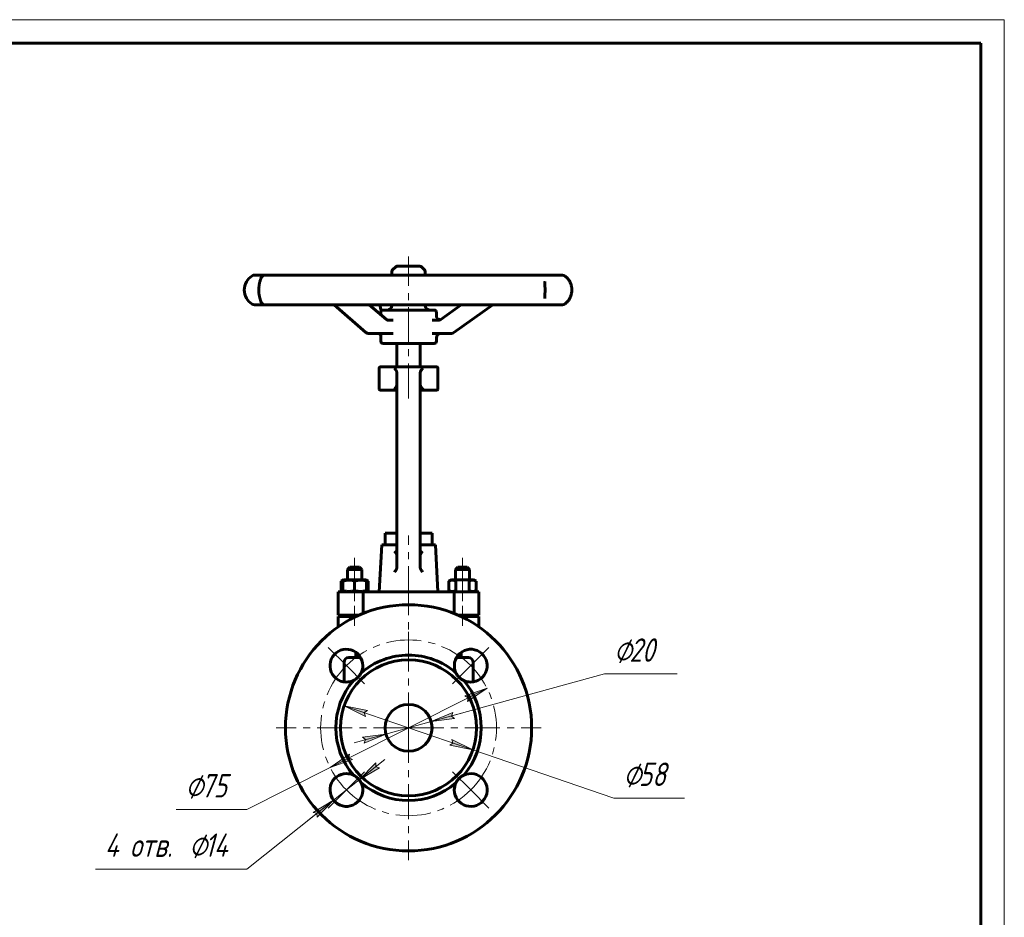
# Model space of a CAD drawing. Header units: millimetres. Extents: x 0 to 420, y 0 to 297.
# Tile 7 of 7: x 210 to 420, y 106 to 297. Entities that reach past the tile are written whole.
import ezdxf

# ---------------------------------------------------------------- set-up
doc = ezdxf.new("R2010")
doc.units = ezdxf.units.MM
for name, pattern in [('K5LT-1', [0]), ('K5LT_AXLED', [12, 7.5, -1.5, 1.5, -1.5]), ('K5LT_BASIC', [0]), ('K5LT_THIN', [0])]:
    doc.linetypes.add(name, pattern=pattern)
doc.layers.add('Системный слой', color=7, linetype='Continuous')
doc.layers.add('Системный слой (1)', color=7, linetype='Continuous', true_color=0x6c6c6c)
doc.styles.add('KDIMTEXTSTYLE', font='txt', dxfattribs={"width": 0.96, "oblique": 15, "height": 5})
doc.styles.add('KTEXTSTYLE', font='txt', dxfattribs={"width": 0.96, "height": 5})
doc.dimstyles.new('KDIMSTYLE (0.50)', dxfattribs={"dimtxt": 5, "dimasz": 1, "dimexe": 2, "dimexo": 0, "dimgap": 1, "dimtad": 1, "dimlfac": 2, "dimtxsty": 'KDIMTEXTSTYLE', "dimsah": 1, "dimcen": 0, "dimdle": 1, "dimadec": 0, "dimazin": 0, "dimtfac": 0.667, "dimtmove": 0, "dimatfit": 3, "dimfxl": 1, "dimtvp": 1, "dimtolj": 1, "dimtzin": 0, "dimarcsym": 0})

# ---------------------------------------------------------------- blocks, each defined once
blk = doc.blocks.new('U12')
at = {"layer": 'Системный слой (1)', "color": 150, "linetype": 'K5LT_BASIC', "lineweight": 60, "true_color": 0x0080ff}
for p, q in [((289.38, 242.51), (289.38, 243.11)), ((289.38, 236.03), (289.38, 236.19))]:
    blk.add_line(p, q, dxfattribs=at)
blk = doc.blocks.new('U13')
at = {"layer": 'Системный слой (1)', "color": 150, "linetype": 'K5LT_BASIC', "lineweight": 60, "true_color": 0x0080ff}
for p, q in [((293.29, 244.46), (290.72, 244.46)), ((295.16, 244.46), (293.29, 244.46))]:
    blk.add_line(p, q, dxfattribs=at)
blk = doc.blocks.new('U14')
at = {"layer": 'Системный слой (1)', "color": 150, "linetype": 'K5LT_BASIC', "lineweight": 60, "true_color": 0x0080ff}
for p, q in [((298.88, 233.88), (298.88, 234.6)), ((298.88, 228.43), (298.88, 229.13))]:
    blk.add_line(p, q, dxfattribs=at)
blk = doc.blocks.new('U15')
at = {"layer": 'Системный слой (1)', "color": 150, "linetype": 'K5LT_BASIC', "lineweight": 60, "true_color": 0x0080ff}
for p, q in [((296.5, 242.51), (296.5, 243.11)), ((296.5, 236.03), (296.5, 236.19))]:
    blk.add_line(p, q, dxfattribs=at)
blk = doc.blocks.new('U16')
at = {"layer": 'Системный слой (1)', "color": 150, "linetype": 'K5LT_BASIC', "lineweight": 60, "true_color": 0x0080ff}
for p, q in [((287, 234.08), (287, 234.6)), ((287, 228.43), (287, 229.71))]:
    blk.add_line(p, q, dxfattribs=at)
blk = doc.blocks.new('U17')
at = {"layer": 'Системный слой (1)', "color": 150, "linetype": 'K5LT_BASIC', "lineweight": 60, "true_color": 0x0080ff}
for p, q in [((280.19, 160.96), (282.72, 160.96)), ((303.16, 160.96), (305.69, 160.96))]:
    blk.add_line(p, q, dxfattribs=at)
blk = doc.blocks.new('U18')
at = {"layer": 'Системный слой (1)', "color": 150, "linetype": 'K5LT_BASIC', "lineweight": 60, "true_color": 0x0080ff}
for p, q in [((287.21, 184.96), (290.44, 184.96)), ((295.44, 184.96), (298.67, 184.96))]:
    blk.add_line(p, q, dxfattribs=at)
blk = doc.blocks.new('U19')
at = {"layer": 'Системный слой (1)', "color": 150, "linetype": 'K5LT_BASIC', "lineweight": 60, "true_color": 0x0080ff}
for p, q in [((281.44, 177.56), (279.07, 177.56)), ((283.82, 177.56), (281.44, 177.56))]:
    blk.add_line(p, q, dxfattribs=at)
blk = doc.blocks.new('U20')
at = {"layer": 'Системный слой (1)', "color": 150, "linetype": 'K5LT_BASIC', "lineweight": 60, "true_color": 0x0080ff}
for p, q in [((290.18, 218.54), (289.92, 218.2)), ((290.36, 218.85), (290.18, 218.54)), ((290.44, 219.09), (290.36, 218.85))]:
    blk.add_line(p, q, dxfattribs=at)
blk = doc.blocks.new('U21')
at = {"layer": 'Системный слой (1)', "color": 150, "linetype": 'K5LT_BASIC', "lineweight": 60, "true_color": 0x0080ff}
for p, q in [((284.47, 230.08), (286.34, 230.08)), ((286.34, 230.08), (287.76, 230.08))]:
    blk.add_line(p, q, dxfattribs=at)
blk = doc.blocks.new('U22')
at = {"layer": 'Системный слой (1)', "color": 150, "linetype": 'K5LT_BASIC', "lineweight": 60, "true_color": 0x0080ff}
for p, q in [((290.04, 217.95), (290.44, 217.95)), ((295.44, 217.95), (295.84, 217.95))]:
    blk.add_line(p, q, dxfattribs=at)
blk = doc.blocks.new('U23')
at = {"layer": 'Системный слой (1)', "color": 150, "linetype": 'K5LT_BASIC', "lineweight": 60, "true_color": 0x0080ff}
for p, q in [((278.68, 177.33), (278.55, 177.26)), ((278.81, 177.39), (278.68, 177.33)), ((278.94, 177.43), (278.81, 177.39))]:
    blk.add_line(p, q, dxfattribs=at)
blk = doc.blocks.new('U24')
at = {"layer": 'Системный слой (1)', "color": 150, "linetype": 'K5LT_BASIC', "lineweight": 60, "true_color": 0x0080ff}
for p, q in [((278.55, 175.25), (278.68, 175.18)), ((278.68, 175.18), (278.81, 175.13)), ((278.81, 175.13), (278.94, 175.08))]:
    blk.add_line(p, q, dxfattribs=at)
blk = doc.blocks.new('U25')
at = {"layer": 'Системный слой (1)', "color": 150, "linetype": 'K5LT_BASIC', "lineweight": 60, "true_color": 0x0080ff}
for p, q in [((283.94, 175.08), (284.07, 175.13)), ((284.07, 175.13), (284.2, 175.18)), ((284.2, 175.18), (284.33, 175.25))]:
    blk.add_line(p, q, dxfattribs=at)
blk = doc.blocks.new('U26')
at = {"layer": 'Системный слой (1)', "color": 150, "linetype": 'K5LT_BASIC', "lineweight": 60, "true_color": 0x0080ff}
for p, q in [((284.07, 177.39), (283.94, 177.43)), ((284.2, 177.33), (284.07, 177.39)), ((284.33, 177.26), (284.2, 177.33))]:
    blk.add_line(p, q, dxfattribs=at)
blk = doc.blocks.new('D6')
at = {"layer": 'Системный слой (1)'}
for points in [[(302.1, 148.48), (302.76, 147.97), (297.76, 147.28), (302.41, 149.24)], [(283.47, 142.67), (288.12, 144.63), (283.12, 143.94), (283.78, 143.44)]]:
    blk.add_hatch(color=7, dxfattribs=at).paths.add_polyline_path(points)
at = {"layer": 'Системный слой (1)', "color": 7, "linetype": 'K5LT_THIN', "lineweight": 18}
for p, q in [((297.76, 147.28), (334.74, 157.45)), ((302.41, 149.24), (297.76, 147.28)), ((297.76, 147.28), (304.51, 149.14)), ((302.1, 148.48), (302.41, 149.24)), ((288.12, 144.63), (297.76, 147.28)), ((297.76, 147.28), (302.76, 147.97)), ((302.76, 147.97), (302.1, 148.48)), ((288.12, 144.63), (281.37, 142.78)), ((288.12, 144.63), (283.12, 143.94)), ((283.12, 143.94), (283.78, 143.44)), ((283.47, 142.67), (288.12, 144.63)), ((283.78, 143.44), (283.47, 142.67))]:
    blk.add_line(p, q, dxfattribs=at)
blk.add_wipeout([(336.74, 158.45), (336.74, 165.83), (347.76, 165.83), (347.76, 158.45)]).dxf.layer = 'Системный слой (1)'
blk.add_line((334.74, 157.45), (350.22, 157.45), dxfattribs=at)
at = {"layer": 'Системный слой (1)', "color": 7, "char_height": 5, "attachment_point": 1, "style": 'KTEXTSTYLE'}
for s, insert in [('\\fArial|b0|c204|p34;\\H5.0;\\W1.000;\\Q15;\\fGOST Type AU|b0|i0|c204|p34;\\Q15;\\W0.960;⌀', (336.74, 165.04)), ('\\fArial|b0|c204|p34;\\H5.0;\\W1.000;\\Q15;\\fGOST Type AU|b0|i0|c204|p34;\\Q15;\\W0.960;20', (340.05, 165.04))]:
    blk.add_mtext(s, dxfattribs=dict(at, insert=insert))
blk = doc.blocks.new('KDIMARROW_01')
at = {"layer": 'Системный слой'}
blk.add_hatch(color=0, dxfattribs=at).paths.add_polyline_path([(0, 0), (-5, 0.66), (-4.5, 0), (-5, -0.66)])
at = {"layer": 'Системный слой', "color": 0, "linetype": 'K5LT_THIN', "lineweight": 18}
for p, q in [((-4.5, 0), (-5, 0.66)), ((-5, 0.66), (0, 0)), ((0, 0), (-5, -0.66)), ((-5, -0.66), (-4.5, 0))]:
    blk.add_line(p, q, dxfattribs=at)
at = {"layer": 'Системный слой (1)', "color": 0, "linetype": 'K5LT_THIN', "lineweight": 18}
blk.add_line((292.94, 145.96), (292.44, 145.96), dxfattribs=at)
blk = doc.blocks.new('D7')
at = {"layer": 'Системный слой (1)'}
for points in [[(283.48, 149.2), (284.17, 149.66), (279.22, 150.65), (283.74, 148.41)], [(306.66, 141.26), (302.14, 143.5), (302.4, 142.72), (301.72, 142.26)]]:
    blk.add_hatch(color=7, dxfattribs=at).paths.add_polyline_path(points)
at = {"layer": 'Системный слой (1)', "color": 7, "linetype": 'K5LT_THIN', "lineweight": 18}
for p, q in [((279.22, 150.65), (284.17, 149.66)), ((283.74, 148.41), (279.22, 150.65)), ((279.22, 150.65), (306.66, 141.26)), ((284.17, 149.66), (283.48, 149.2)), ((283.48, 149.2), (283.74, 148.41)), ((302.4, 142.72), (302.14, 143.5)), ((302.14, 143.5), (306.66, 141.26)), ((301.72, 142.26), (302.4, 142.72)), ((306.66, 141.26), (301.72, 142.26)), ((306.66, 141.26), (336.74, 130.97))]:
    blk.add_line(p, q, dxfattribs=at)
blk.add_wipeout([(338.74, 131.97), (338.74, 139.35), (349.38, 139.35), (349.38, 131.97)]).dxf.layer = 'Системный слой (1)'
blk.add_line((336.74, 130.97), (351.82, 130.97), dxfattribs=at)
at = {"layer": 'Системный слой (1)', "color": 7, "char_height": 5, "attachment_point": 1, "style": 'KTEXTSTYLE'}
for s, insert in [('\\fArial|b0|c204|p34;\\H5.0;\\W1.000;\\Q15;\\fGOST Type AU|b0|i0|c204|p34;\\Q15;\\W0.960;⌀', (338.74, 138.55)), ('\\fArial|b0|c204|p34;\\H5.0;\\W1.000;\\Q15;\\fGOST Type AU|b0|i0|c204|p34;\\Q15;\\W0.960;58', (342.05, 138.55))]:
    blk.add_mtext(s, dxfattribs=dict(at, insert=insert))
blk = doc.blocks.new('D8')
at = {"layer": 'Системный слой (1)'}
for points in [[(305.51, 151.57), (309.68, 154.41), (304.92, 152.75), (305.66, 152.38)], [(276.21, 137.5), (280.97, 139.17), (280.22, 139.53), (280.37, 140.34)]]:
    blk.add_hatch(color=7, dxfattribs=at).paths.add_polyline_path(points)
at = {"layer": 'Системный слой (1)', "color": 7, "linetype": 'K5LT_THIN', "lineweight": 18}
for p, q in [((309.68, 154.41), (276.21, 137.5)), ((304.92, 152.75), (309.68, 154.41)), ((309.68, 154.41), (305.51, 151.57)), ((305.66, 152.38), (304.92, 152.75)), ((305.51, 151.57), (305.66, 152.38)), ((276.21, 137.5), (280.37, 140.34)), ((280.97, 139.17), (276.21, 137.5)), ((280.37, 140.34), (280.22, 139.53)), ((280.22, 139.53), (280.97, 139.17)), ((276.21, 137.5), (258.42, 128.51))]:
    blk.add_line(p, q, dxfattribs=at)
blk.add_wipeout([(245.34, 129.51), (245.34, 136.89), (255.97, 136.89), (255.97, 129.51)]).dxf.layer = 'Системный слой (1)'
blk.add_line((258.42, 128.51), (243.34, 128.51), dxfattribs=at)
at = {"layer": 'Системный слой (1)', "color": 7, "char_height": 5, "attachment_point": 1, "style": 'KTEXTSTYLE'}
for s, insert in [('\\fArial|b0|c204|p34;\\H5.0;\\W1.000;\\Q15;\\fGOST Type AU|b0|i0|c204|p34;\\Q15;\\W0.960;⌀', (245.34, 136.1)), ('\\fArial|b0|c204|p34;\\H5.0;\\W1.000;\\Q15;\\fGOST Type AU|b0|i0|c204|p34;\\Q15;\\W0.960;75', (248.64, 136.1))]:
    blk.add_mtext(s, dxfattribs=dict(at, insert=insert))
blk = doc.blocks.new('D9')
at = {"layer": 'Системный слой (1)'}
for points in [[(282.43, 134.87), (286.75, 137.46), (285.95, 137.67), (285.93, 138.5)], [(273.43, 126.9), (276.94, 130.53), (272.61, 127.93), (273.41, 127.73)]]:
    blk.add_hatch(color=7, dxfattribs=at).paths.add_polyline_path(points)
at = {"layer": 'Системный слой (1)', "color": 7, "linetype": 'K5LT_THIN', "lineweight": 18}
for p, q in [((282.43, 134.87), (287.91, 139.22)), ((285.93, 138.5), (282.43, 134.87)), ((282.43, 134.87), (286.75, 137.46)), ((285.95, 137.67), (285.93, 138.5)), ((286.75, 137.46), (285.95, 137.67)), ((282.43, 134.87), (276.94, 130.53)), ((276.94, 130.53), (258.42, 115.84)), ((276.94, 130.53), (271.45, 126.18)), ((276.94, 130.53), (272.61, 127.93)), ((273.43, 126.9), (276.94, 130.53)), ((272.61, 127.93), (273.41, 127.73)), ((273.41, 127.73), (273.43, 126.9))]:
    blk.add_line(p, q, dxfattribs=at)
blk.add_wipeout([(228.14, 116.84), (228.14, 124.22), (255.29, 124.22), (255.29, 116.84)]).dxf.layer = 'Системный слой (1)'
blk.add_line((258.42, 115.84), (226.14, 115.84), dxfattribs=at)
at = {"layer": 'Системный слой (1)', "color": 7, "char_height": 5, "attachment_point": 1, "style": 'KTEXTSTYLE'}
for s, insert in [('\\fArial|b0|c204|p34;\\H5.0;\\W1.000;\\Q15;\\fGOST Type AU|b0|i0|c204|p34;\\Q15;\\W0.960;⌀', (246.13, 123.43)), ('\\fArial|b0|c204|p34;\\H5.0;\\W1.000;\\Q15;\\fGOST Type AU|b0|i0|c204|p34;\\Q15;\\W0.960;4 отв. ', (228.14, 123.43)), ('\\fArial|b0|c204|p34;\\H5.0;\\W1.000;\\Q15;\\fGOST Type AU|b0|i0|c204|p34;\\Q15;\\W0.960;14', (249.44, 123.43))]:
    blk.add_mtext(s, dxfattribs=dict(at, insert=insert))
blk = doc.blocks.new('U27')
at = {"layer": 'Системный слой (1)', "color": 30, "linetype": 'K5LT_AXLED', "lineweight": 18, "true_color": 0xff8000}
for q in [(292.94, 174.21), (264.69, 145.96), (321.19, 145.96), (292.94, 117.71)]:
    blk.add_line((292.94, 145.96), q, dxfattribs=at)
blk = doc.blocks.new('U28')
at = {"layer": 'Системный слой (1)', "color": 30, "linetype": 'K5LT_AXLED', "lineweight": 18, "true_color": 0xff8000}
for p, q in [((279.68, 159.22), (275.79, 163.1)), ((306.2, 159.22), (310.09, 163.1)), ((283.57, 155.33), (279.68, 159.22)), ((302.31, 155.33), (306.2, 159.22)), ((283.57, 136.59), (279.68, 132.7)), ((302.31, 136.59), (306.2, 132.7)), ((279.68, 132.7), (275.79, 128.81)), ((306.2, 132.7), (310.09, 128.81))]:
    blk.add_line(p, q, dxfattribs=at)
for start, end in [(45, 135), (135, 225), (315, 45), (225, 315)]:
    blk.add_arc((292.94, 145.96), 18.75, start, end, dxfattribs=at)
blk = doc.blocks.new('U29')
at = {"color": 7, "linetype": 'K5LT_THIN', "lineweight": 18}
for p, q in [((0, 297), (420, 297)), ((420, 297), (420, 0))]:
    blk.add_line(p, q, dxfattribs=at)
at = {"color": 150, "linetype": 'K5LT_BASIC', "lineweight": 60, "true_color": 0x0080ff}
for p, q in [((20, 292), (415, 292)), ((415, 292), (415, 5))]:
    blk.add_line(p, q, dxfattribs=at)

msp = doc.modelspace()

# ---------------------------------------------------------------- linework, layer by layer
at = {"layer": 'Системный слой (1)', "color": 30, "linetype": 'K5LT_AXLED', "lineweight": 18, "true_color": 0xff8000}
for p, q in [((292.9405, 216.2013), (292.9405, 246.4575)), ((292.9405, 172.9575), (292.9405, 186.9575)), ((281.4405, 175.2621), (281.4405, 182.2075)), ((304.4405, 175.2621), (304.4405, 182.2075)), ((281.4405, 172.9575), (281.4405, 177.253)), ((304.4405, 172.9575), (304.4405, 177.253)), ((281.4405, 167.7075), (281.4405, 171.9575)), ((304.4405, 167.7075), (304.4405, 171.9575))]:
    msp.add_line(p, q, dxfattribs=at)
at = {"layer": 'Системный слой (1)', "color": 150, "linetype": 'K5LT_BASIC', "lineweight": 60, "true_color": 0x0080ff}
for p, q in [((290.0498, 244.1793), (289.6563, 243.7858)), ((295.8313, 244.1793), (296.2248, 243.7858)), ((260.6098, 242.5122), (260.0708, 242.5122)), ((262.3486, 242.5122), (260.6098, 242.5122)), ((261.6455, 242.5122), (261.5581, 242.5122)), ((267.0681, 242.5122), (262.3486, 242.5122)), ((271.4402, 242.5122), (267.0681, 242.5122)), ((279.4534, 242.5122), (271.4402, 242.5122)), ((285.4572, 242.5122), (279.4534, 242.5122)), ((294.9285, 242.5122), (285.4572, 242.5122)), ((301.1886, 242.5122), (294.9285, 242.5122)), ((309.9482, 242.5122), (301.1886, 242.5122)), ((315.0304, 242.5122), (309.9482, 242.5122)), ((321.0716, 242.5122), (315.0304, 242.5122)), ((323.8117, 242.5122), (321.0716, 242.5122)), ((325.7505, 242.5122), (323.8117, 242.5122)), ((321.9687, 241.1714), (321.9688, 241.1724)), ((321.9688, 237.5251), (321.9688, 237.5255)), ((260.0708, 236.1856), (260.6098, 236.1856)), ((260.6098, 236.1856), (262.3677, 236.1856)), ((262.3486, 236.1856), (267.0681, 236.1856)), ((267.0681, 236.1856), (271.4402, 236.1856)), ((271.4402, 236.1856), (279.4534, 236.1856)), ((283.8542, 230.3116), (277.0415, 236.1856)), ((279.4534, 236.1856), (285.4572, 236.1856)), ((288.2346, 233.0221), (284.5656, 236.1856)), ((285.4572, 236.1856), (294.9285, 236.1856)), ((287.1083, 234.8995), (286.8081, 236.1856)), ((294.9285, 236.1856), (301.1886, 236.1856)), ((299.8239, 233.0744), (304.1585, 236.1856)), ((301.1886, 236.1856), (309.9482, 236.1856)), ((302.6258, 230.2593), (310.8827, 236.1856)), ((309.9482, 236.1856), (315.0304, 236.1856)), ((315.0304, 236.1856), (321.0716, 236.1856)), ((321.0716, 236.1856), (323.8117, 236.1856)), ((323.8117, 236.1856), (325.7505, 236.1856)), ((325.0835, 236.1856), (325.5208, 236.1856)), ((298.403, 235.0763), (287.478, 235.0763)), ((288.4362, 232.9311), (288.4362, 232.9311)), ((289.632, 232.9311), (288.4362, 232.9311)), ((299.3904, 232.9311), (297.9538, 232.9311)), ((299.3904, 232.9311), (299.3904, 232.9311)), ((287.7627, 230.0811), (289.632, 230.0811)), ((297.9538, 230.0811), (300.1994, 230.0811)), ((300.1994, 230.0811), (302.0719, 230.0811)), ((287.478, 227.9513), (298.403, 227.9513)), ((290.4405, 222.9513), (290.4405, 227.9513)), ((295.4405, 222.9513), (295.4405, 227.9513)), ((286.6905, 218.2013), (286.6905, 222.7013)), ((286.9405, 222.9513), (298.9405, 222.9513)), ((299.1905, 218.2013), (299.1905, 222.7013)), ((290.4405, 221.6897), (290.4405, 221.7866)), ((290.4405, 221.6897), (290.4405, 210.4513)), ((295.4405, 221.6897), (295.4405, 221.7866)), ((295.4405, 221.6897), (295.4405, 210.4513)), ((286.9405, 217.9513), (290.044, 217.9513)), ((290.044, 217.9513), (290.0444, 217.9513)), ((295.8366, 217.9513), (295.8371, 217.9513)), ((295.8371, 217.9513), (298.9405, 217.9513)), ((290.4405, 210.4513), (290.4405, 191.4575)), ((295.4405, 210.4513), (295.4405, 191.4575)), ((290.4405, 191.4575), (290.4405, 180.2114)), ((295.4405, 191.4575), (295.4405, 180.2114)), ((287.9405, 184.9575), (287.9405, 187.4575)), ((287.9405, 187.4575), (290.4405, 187.4575)), ((295.4405, 187.4575), (297.9405, 187.4575)), ((297.9405, 184.9575), (297.9405, 187.4575)), ((286.6905, 174.9575), (287.2146, 184.9575)), ((299.1905, 174.9575), (298.6665, 184.9575)), ((279.9405, 179.7075), (280.4405, 180.2075)), ((279.9405, 179.7075), (282.9405, 179.7075)), ((279.9405, 177.5575), (279.9405, 179.7075)), ((280.4405, 180.2075), (282.4405, 180.2075)), ((282.9405, 179.7075), (282.4405, 180.2075)), ((282.9405, 177.5575), (282.9405, 179.7075)), ((290.4405, 180.2114), (290.4405, 180.0821)), ((295.4405, 180.2114), (295.4405, 180.0821)), ((302.9405, 179.7075), (303.4405, 180.2075)), ((302.9405, 179.7075), (305.9405, 179.7075)), ((302.9405, 177.5575), (302.9405, 179.7075)), ((303.4405, 180.2075), (305.4405, 180.2075)), ((305.9405, 179.7075), (305.4405, 180.2075)), ((305.9405, 177.5575), (305.9405, 179.7075)), ((278.5538, 177.2621), (279.0655, 177.5575)), ((278.5538, 175.253), (278.5538, 177.2621)), ((278.9405, 177.4854), (279.0655, 177.5575)), ((278.9405, 177.2621), (278.9405, 177.4854)), ((278.9405, 175.253), (278.9405, 177.2621)), ((281.4405, 175.253), (281.4405, 177.2621)), ((283.9405, 177.4854), (283.8155, 177.5575)), ((284.3273, 177.2621), (283.8155, 177.5575)), ((283.9405, 177.4854), (283.9405, 177.2621)), ((283.9405, 175.253), (283.9405, 177.2621)), ((284.3273, 175.253), (284.3273, 177.2621)), ((301.5538, 177.2621), (302.0655, 177.5575)), ((301.5538, 175.253), (301.5538, 177.2621)), ((301.9405, 177.4854), (302.0655, 177.5575)), ((306.8155, 177.5575), (302.0655, 177.5575)), ((302.9972, 175.253), (302.9972, 177.2621)), ((305.8839, 175.253), (305.8839, 177.2621)), ((307.3273, 177.2621), (306.8155, 177.5575)), ((306.9405, 177.4854), (306.8155, 177.5575)), ((307.3273, 175.253), (307.3273, 177.2621)), ((277.9405, 169.9575), (277.9405, 174.9575)), ((277.9405, 174.9575), (283.2433, 174.9575)), ((279.0655, 174.9575), (278.5538, 175.253)), ((278.9405, 175.0297), (278.9405, 175.253)), ((279.0655, 174.9575), (278.9405, 175.0297)), ((283.2433, 170.3507), (283.2433, 174.9575)), ((283.2433, 174.9575), (302.6378, 174.9575)), ((283.8155, 174.9575), (284.3273, 175.253)), ((283.8155, 174.9575), (283.9405, 175.0297)), ((283.9405, 175.253), (283.9405, 175.0297)), ((302.0655, 174.9575), (301.5538, 175.253)), ((302.0655, 174.9575), (301.9405, 175.0297)), ((302.6378, 174.9575), (307.9405, 174.9575)), ((302.6378, 170.3507), (302.6378, 174.9575)), ((306.8155, 174.9575), (307.3273, 175.253)), ((306.8155, 174.9575), (306.9405, 175.0297)), ((307.9405, 169.9575), (307.9405, 174.9575)), ((277.9405, 169.9575), (282.3074, 169.9575)), ((277.9405, 169.7075), (281.7602, 169.7075)), ((277.9405, 167.4997), (277.9405, 169.7075)), ((279.9405, 169.7075), (279.9405, 169.9575)), ((303.5736, 169.9575), (307.9405, 169.9575)), ((304.1209, 169.7075), (307.9405, 169.7075)), ((305.9405, 169.7075), (305.9405, 169.9575)), ((307.9405, 167.4997), (307.9405, 169.7075)), ((281.6905, 160.9575), (281.6905, 162.0823)), ((304.1905, 160.9575), (304.1905, 162.0823)), ((279.1905, 155.7505), (279.1905, 159.9575)), ((306.6905, 155.7505), (306.6905, 159.9575))]:
    msp.add_line(p, q, dxfattribs=at)
for radius in [26.25, 14.5, 5]:
    msp.add_circle((292.9405, 145.9575), radius, dxfattribs=at)
for centre, radius, start, end in [((290.328, 243.114), 0.95, 135, 180), ((290.7215, 243.5075), 0.95, 90, 135), ((295.1595, 243.5075), 0.95, 45, 90), ((295.553, 243.114), 0.95, 0, 45), ((261.4587, 239.3489), 3.5625, 122.090575, 237.909425), ((260.0708, 241.5622), 0.95, 90, 122.090575), ((262.3486, 241.5622), 0.95, 90, 166.578654), ((325.7505, 241.5622), 0.95, 55.25746, 90), ((260.0708, 237.1356), 0.95, 237.909425, 270), ((262.3486, 237.1356), 0.95, 193.419103, 270), ((288.428, 236.0263), 0.95, 270, 0), ((297.453, 236.0263), 0.95, 180, 270), ((325.7505, 237.1356), 0.95, 270, 304.742539), ((287.478, 234.6013), 0.475, 90, 180), ((298.403, 234.6013), 0.475, 0, 90), ((299.828, 233.8811), 0.95, 180.121052, 255.67983), ((284.4745, 231.0311), 0.95, 229.2336, 270), ((299.828, 229.1311), 0.95, 90, 180), ((302.0719, 231.0311), 0.95, 270, 305.673536), ((287.478, 228.4263), 0.475, 180, 270), ((298.403, 228.4263), 0.475, 270, 0), ((286.9405, 222.7013), 0.25, 90, 180), ((298.9405, 222.7013), 0.25, 0, 90), ((286.9405, 218.2013), 0.25, 180, 270), ((298.9405, 218.2013), 0.25, 270, 0), ((279.6823, 159.2158), 3.5, 0, 295.292867), ((306.1988, 159.2158), 3.5, 270, 205.292867), ((280.1905, 159.9575), 1, 90, 180), ((292.9405, 145.9575), 15.5, 90, 130.633), ((292.9405, 145.9575), 15.5, 49.367, 90), ((305.6905, 159.9575), 1, 0, 90), ((279.6823, 159.2158), 3.5, 295.292867, 334.707133), ((279.6823, 159.2158), 3.5, 334.707133, 0), ((306.1988, 159.2158), 3.5, 205.292867, 244.707133), ((292.9405, 145.9575), 15.5, 139.367, 220.633), ((292.9405, 145.9575), 15.5, 319.367, 40.633), ((306.1988, 159.2158), 3.5, 244.707133, 270), ((279.6823, 132.6993), 3.5, 90, 25.292867), ((279.6823, 132.6993), 3.5, 64.707133, 90), ((279.6823, 132.6993), 3.5, 25.292867, 64.707133), ((306.1988, 132.6993), 3.5, 180, 115.292867), ((306.1988, 132.6993), 3.5, 115.292867, 154.707133), ((292.9405, 145.9575), 15.5, 229.367, 310.633), ((306.1988, 132.6993), 3.5, 154.707133, 180)]:
    msp.add_arc(centre, radius, start, end, dxfattribs=at)
for centre, major_axis, ratio, start_param, end_param in [((262.3486, 241.5622), (-0.9241, 0.2205), 0.9644619, 6.28315613, 6.28366407), ((325.7505, 241.5622), (0.5557, 0.7705), 0.89830811, 0.00141108, 0.01658656), ((262.3486, 237.1356), (0.9241, 0.2205), 0.9644619, 3.14107408, 3.14157362), ((325.7505, 237.1356), (-0.5557, 0.7705), 0.89830811, 3.12499288, 3.14018735), ((284.4745, 231.0311), (-0.6204, -0.7195), 0.52280377, 0, 0.00001568), ((302.0719, 231.0311), (-0.5539, 0.7718), 0.29771182, 3.14159265, 3.14161897)]:
    msp.add_ellipse(centre, major_axis=major_axis, ratio=ratio, start_param=start_param, end_param=end_param, dxfattribs=at)
for points, knots in [([(261.4247, 236.9156), (261.4215, 236.929), (261.4166, 236.9466), (261.399, 237.0061), (261.3855, 237.0499), (261.3589, 237.1355), (261.3467, 237.1748), (261.3197, 237.2626), (261.3053, 237.3103), (261.268, 237.4374), (261.2448, 237.5205), (261.203, 237.6828), (261.1842, 237.7602), (261.1501, 237.9135), (261.1345, 237.9883), (261.1035, 238.1516), (261.0883, 238.24), (261.0598, 238.4288), (261.0467, 238.5295), (261.0257, 238.7281), (261.0177, 238.8252), (261.0058, 239.0215), (261.002, 239.1208), (260.9982, 239.3251), (260.9986, 239.4293), (261.0037, 239.6366), (261.0085, 239.7399), (261.0222, 239.9372), (261.031, 240.0311), (261.0523, 240.218), (261.065, 240.3109), (261.0943, 240.4982), (261.1111, 240.5915), (261.1453, 240.7646), (261.1627, 240.8449), (261.2002, 241.0056), (261.2204, 241.0854), (261.2624, 241.2414), (261.2841, 241.3167), (261.323, 241.4466), (261.3404, 241.5029), (261.3715, 241.6028), (261.3849, 241.646), (261.397, 241.6855), (261.3979, 241.6886), (261.4041, 241.7088), (261.4086, 241.7239), (261.4131, 241.7397), (261.414, 241.7428), (261.4157, 241.7486), (261.4165, 241.7514), (261.4187, 241.7593), (261.42, 241.7639), (261.4226, 241.7739), (261.4238, 241.7784), (261.4245, 241.7815), (261.4246, 241.7819), (261.4247, 241.7822)], [0, 0, 0, 0, 1.07101134, 1.07101134, 2.14255304, 2.14255304, 2.91977288, 2.91977288, 3.69699273, 3.69699273, 4.82829106, 4.82829106, 5.74716791, 5.74716791, 6.55368118, 6.55368118, 7.43709007, 7.43709007, 8.38377549, 8.38377549, 9.25637939, 9.25637939, 10.12450784, 10.12450784, 11.03263034, 11.03263034, 11.93918139, 11.93918139, 12.78805497, 12.78805497, 13.667117, 13.667117, 14.61210128, 14.61210128, 15.49557407, 15.49557407, 16.47589981, 16.47589981, 17.54549809, 17.54549809, 18.53634572, 18.53634572, 19.52719336, 19.52719336, 19.61641261, 19.61641261, 20.09992462, 20.09992462, 20.22080262, 20.22080262, 20.34168062, 20.34168062, 20.58343663, 20.58343663, 20.94690585, 20.94690585, 20.99956155, 20.99956155, 20.99956155, 20.99956155]), ([(326.3052, 242.3334), (326.3933, 242.2699), (326.4858, 242.1963), (326.6609, 242.0379), (326.743, 241.9558), (326.9005, 241.7798), (326.9757, 241.6873), (327.1165, 241.493), (327.1824, 241.392), (327.3009, 241.1874), (327.3544, 241.0845), (327.4527, 240.8704), (327.4975, 240.7598), (327.577, 240.5339), (327.6119, 240.4186), (327.669, 240.1901), (327.692, 240.0775), (327.7265, 239.8542), (327.7386, 239.7435), (327.7541, 239.5144), (327.757, 239.3963), (327.7528, 239.1596), (327.7456, 239.0407), (327.7211, 238.8087), (327.7041, 238.6959), (327.6608, 238.4762), (327.6347, 238.369), (327.5718, 238.151), (327.5346, 238.0409), (327.4507, 237.8242), (327.4037, 237.7178), (327.3032, 237.5154), (327.2495, 237.4188), (327.135, 237.2332), (327.0741, 237.1443), (326.9418, 236.9685), (326.8707, 236.8836), (326.7228, 236.7219), (326.646, 236.6461), (326.4859, 236.5023), (326.4029, 236.4357), (326.3172, 236.3731), (326.3112, 236.3687), (326.3052, 236.3644)], [0, 0, 0, 0, 1.45765061, 1.45765061, 2.7390767, 2.7390767, 3.93655228, 3.93655228, 5.05353196, 5.05353196, 6.06770579, 6.06770579, 7.05765986, 7.05765986, 8.0270843, 8.0270843, 8.92407345, 8.92407345, 9.78001994, 9.78001994, 10.67924674, 10.67924674, 11.59289207, 11.59289207, 12.4720019, 12.4720019, 13.34402883, 13.34402883, 14.28527832, 14.28527832, 15.2675823, 15.2675823, 16.24692329, 16.24692329, 17.26199615, 17.26199615, 18.39157993, 18.39157993, 19.5922488, 19.5922488, 20.90088075, 20.90088075, 20.99961006, 20.99961006, 20.99961006, 20.99961006]), ([(321.9687, 241.1714), (321.9687, 241.1579), (321.9689, 241.1436), (321.9695, 241.1125), (321.9699, 241.0957), (321.9717, 241.0421), (321.9735, 241.0022), (321.9789, 240.9017), (321.9828, 240.8389), (321.9918, 240.7015), (321.9969, 240.6267), (322.0077, 240.466), (322.0134, 240.3801), (322.0239, 240.2029), (322.0288, 240.1113), (322.0343, 239.9866), (322.0356, 239.9557), (322.0392, 239.8623), (322.0412, 239.7991), (322.0451, 239.6452), (322.0465, 239.5538), (322.0476, 239.4094), (322.0478, 239.3561), (322.0475, 239.2394), (322.0469, 239.1761), (322.0447, 239.0193), (322.0425, 238.927), (322.0372, 238.7698), (322.0345, 238.704), (322.0274, 238.5522), (322.0228, 238.4675), (322.0126, 238.2988), (322.0071, 238.2152), (322.0003, 238.1158), (321.9989, 238.0955), (321.9948, 238.0354), (321.9922, 237.9968), (321.9896, 237.959), (321.9896, 237.9584), (321.9877, 237.9296), (321.9859, 237.9022), (321.9838, 237.8691), (321.9833, 237.8626), (321.9825, 237.8496), (321.9821, 237.8431), (321.9801, 237.8105), (321.9786, 237.7853), (321.9766, 237.749), (321.9759, 237.7372), (321.9747, 237.7141), (321.9741, 237.7028), (321.9726, 237.6699), (321.9717, 237.649), (321.9695, 237.5892), (321.9688, 237.5547), (321.9688, 237.5251)], [0, 0, 0, 0, 0.6788168, 0.6788168, 1.3576336, 1.3576336, 2.71526721, 2.71526721, 4.4830596, 4.4830596, 6.27186382, 6.27186382, 8.1017794, 8.1017794, 9.89923802, 9.89923802, 10.48476289, 10.48476289, 11.65581264, 11.65581264, 13.30007443, 13.30007443, 14.26021004, 14.26021004, 15.40177333, 15.40177333, 17.08609458, 17.08609458, 18.3293714, 18.3293714, 20.00701205, 20.00701205, 21.80048663, 21.80048663, 22.27136835, 22.27136835, 23.2131318, 23.2131318, 23.22857928, 23.22857928, 23.94436856, 23.94436856, 24.12331588, 24.12331588, 24.3022632, 24.3022632, 25.03635953, 25.03635953, 25.40447748, 25.40447748, 25.77040611, 25.77040611, 26.50445269, 26.50445269, 28, 28, 28, 28]), ([(288.2346, 233.0221), (288.2493, 233.0094), (288.2636, 232.9984), (288.2906, 232.9797), (288.3034, 232.9719), (288.3238, 232.9608), (288.3319, 232.9569), (288.346, 232.9506), (288.3521, 232.9481), (288.3643, 232.9436), (288.3703, 232.9416), (288.385, 232.9374), (288.3934, 232.9355), (288.4093, 232.9327), (288.4168, 232.9319), (288.4283, 232.9312), (288.4322, 232.9312), (288.4362, 232.9311), (288.4362, 232.9311), (288.4362, 232.9311)], [0, 0, 0, 0, 2.55114829, 2.55114829, 5.07029839, 5.07029839, 6.84284436, 6.84284436, 8.31619268, 8.31619268, 9.88761559, 9.88761559, 12.30548118, 12.30548118, 14.70668775, 14.70668775, 15.99957929, 15.99957929, 16, 16, 16, 16]), ([(299.8239, 233.0744), (299.8231, 233.0739), (299.8224, 233.0734), (299.8205, 233.072), (299.8193, 233.0712), (299.8159, 233.0688), (299.8137, 233.0673), (299.8074, 233.0629), (299.8033, 233.0601), (299.7911, 233.052), (299.783, 233.0469), (299.7595, 233.0325), (299.744, 233.0237), (299.7025, 233.002), (299.6763, 232.9901), (299.631, 232.9726), (299.612, 232.9667), (299.5855, 232.9581), (299.5778, 232.9562), (299.5436, 232.9473), (299.5169, 232.9419), (299.457, 232.9334), (299.4237, 232.9334), (299.3904, 232.9311), (299.3904, 232.9311), (299.3904, 232.9311)], [0, 0, 0, 0, 0.07493661, 0.07493661, 0.19983097, 0.19983097, 0.42464081, 0.42464081, 0.84928161, 0.84928161, 1.67358435, 1.67358435, 3.22224813, 3.22224813, 5.78701685, 5.78701685, 7.60396564, 7.60396564, 8.33264419, 8.33264419, 10.86397212, 10.86397212, 13.9995573, 13.9995573, 14, 14, 14, 14]), ([(287.0336, 229.6435), (287.0326, 229.647), (287.0306, 229.6534), (287.0214, 229.676), (287.0143, 229.6919), (287.0038, 229.7111), (287.0035, 229.7117), (286.9939, 229.7275), (286.9864, 229.7413), (286.9623, 229.7764), (286.9468, 229.7968), (286.9118, 229.8367), (286.8924, 229.8567), (286.8479, 229.897), (286.8228, 229.9171), (286.7684, 229.9552), (286.7391, 229.9731), (286.6776, 230.0054), (286.6451, 230.0199), (286.5785, 230.0445), (286.5443, 230.0546), (286.4755, 230.07), (286.441, 230.0754), (286.386, 230.0801), (286.365, 230.0801), (286.3439, 230.0811), (286.3439, 230.0811), (286.3438, 230.0811)], [0, 0, 0, 0, 0.90211043, 0.90211043, 1.74778133, 1.74778133, 1.7791566, 1.7791566, 2.4000216, 2.4000216, 3.11933875, 3.11933875, 3.80816385, 3.80816385, 4.54291573, 4.54291573, 5.28833341, 5.28833341, 6.04018807, 6.04018807, 6.79106391, 6.79106391, 7.53345357, 7.53345357, 7.99979343, 7.99979343, 8, 8, 8, 8]), ([(290.4405, 221.7866), (290.4405, 221.8033), (290.4357, 221.8455), (290.4091, 221.9368), (290.3599, 222.0477), (290.2982, 222.1624), (290.2323, 222.2731), (290.157, 222.3885), (290.0524, 222.5363), (289.975, 222.6371), (289.9233, 222.7009)], [0, 0, 0, 0, 0.95129941, 2.19032693, 4.04520773, 5.17713643, 6.24470086, 7.80463747, 8.96771235, 11, 11, 11, 11]), ([(295.4405, 221.7866), (295.4405, 221.8033), (295.4454, 221.8455), (295.4719, 221.9368), (295.5211, 222.0477), (295.5829, 222.1624), (295.6487, 222.2731), (295.7241, 222.3885), (295.8286, 222.5363), (295.9061, 222.6371), (295.9578, 222.7009)], [0, 0, 0, 0, 0.95130661, 2.19033543, 4.04520476, 5.17715405, 6.24473277, 7.80467232, 8.96773631, 11, 11, 11, 11]), ([(295.4405, 219.0902), (295.4405, 219.0708), (295.4481, 219.017), (295.4798, 218.9276), (295.5302, 218.8217), (295.5803, 218.7316), (295.6457, 218.6249), (295.7158, 218.5194), (295.8215, 218.3722), (295.9028, 218.2678), (295.9573, 218.2013)], [0, 0, 0, 0, 1.15160498, 2.85680507, 3.89918318, 5.27811335, 6.14559308, 7.6284544, 8.84218982, 11, 11, 11, 11]), ([(290.4405, 182.7935), (290.4405, 182.8124), (290.4338, 182.8599), (290.4055, 182.9447), (290.3598, 183.0455), (290.3114, 183.1363), (290.251, 183.2399), (290.1856, 183.3438), (290.0839, 183.4939), (290.0069, 183.5993), (289.9551, 183.6671)], [0, 0, 0, 0, 1.17155964, 2.61510741, 3.88220388, 5.23997831, 6.00570661, 7.58609737, 8.81034445, 11, 11, 11, 11]), ([(295.4405, 182.7935), (295.4405, 182.8124), (295.4473, 182.8599), (295.4756, 182.9447), (295.5213, 183.0455), (295.5697, 183.1363), (295.6301, 183.2399), (295.6955, 183.3438), (295.7971, 183.4939), (295.8741, 183.5993), (295.9259, 183.6671)], [0, 0, 0, 0, 1.1715683, 2.61509575, 3.88222354, 5.23993914, 6.00569978, 7.58609941, 8.81034085, 11, 11, 11, 11]), ([(290.4405, 180.0821), (290.4405, 180.0591), (290.4331, 179.9978), (290.4025, 179.9007), (290.3548, 179.7902), (290.3038, 179.6901), (290.2306, 179.5634), (290.1167, 179.3874), (290.0087, 179.2433), (289.9378, 179.1562)], [0, 0, 0, 0, 1.07294982, 2.61970728, 3.542841, 4.75947063, 5.79286771, 7.42367544, 10, 10, 10, 10]), ([(295.4405, 180.0821), (295.4405, 180.0591), (295.448, 179.9978), (295.4786, 179.9007), (295.5262, 179.7902), (295.5772, 179.6901), (295.6504, 179.5634), (295.7644, 179.3874), (295.8723, 179.2433), (295.9432, 179.1562)], [0, 0, 0, 0, 1.0729513, 2.61970114, 3.54283921, 4.75946968, 5.79287219, 7.42367626, 10, 10, 10, 10]), ([(281.4405, 177.2621), (281.2993, 177.3092), (281.0959, 177.3684), (280.8203, 177.4273), (280.6371, 177.4566), (280.463, 177.4752), (280.309, 177.4844), (280.1369, 177.4866), (279.9498, 177.4786), (279.7261, 177.4551), (279.3875, 177.3969), (279.1199, 177.3219), (278.9405, 177.2621)], [0, 0, 0, 0, 2.25930858, 3.21917455, 4.30607133, 5.10050285, 5.90485943, 6.67457219, 7.74349116, 8.78035565, 10.12686713, 13, 13, 13, 13]), ([(283.9405, 177.2621), (283.7993, 177.3092), (283.5959, 177.3684), (283.3203, 177.4273), (283.1371, 177.4566), (282.963, 177.4752), (282.809, 177.4844), (282.6369, 177.4866), (282.4498, 177.4786), (282.2261, 177.4551), (281.8875, 177.3969), (281.6199, 177.3219), (281.4405, 177.2621)], [0, 0, 0, 0, 2.25930858, 3.21917455, 4.30607133, 5.10050285, 5.90485943, 6.67457219, 7.74349116, 8.78035565, 10.12686713, 13, 13, 13, 13]), ([(302.9972, 177.2621), (302.9009, 177.3176), (302.7617, 177.3861), (302.5873, 177.443), (302.4814, 177.4673), (302.3805, 177.4819), (302.2792, 177.4871), (302.169, 177.482), (302.0455, 177.4638), (301.8718, 177.4176), (301.7038, 177.3452), (301.5877, 177.2816), (301.5538, 177.2621)], [0, 0, 0, 0, 2.66648978, 3.81042523, 4.70044363, 5.50384401, 6.49985301, 7.39542909, 8.43653023, 9.79482315, 12.05966974, 13, 13, 13, 13]), ([(307.3273, 177.2621), (307.231, 177.3176), (307.0918, 177.3861), (306.9174, 177.443), (306.8115, 177.4673), (306.7107, 177.4819), (306.6094, 177.4871), (306.4992, 177.482), (306.3757, 177.4638), (306.2019, 177.4176), (306.0339, 177.3452), (305.9178, 177.2816), (305.8839, 177.2621)], [0, 0, 0, 0, 2.66648978, 3.81042523, 4.70044363, 5.50384401, 6.49985301, 7.39542909, 8.43653023, 9.79482315, 12.05966974, 13, 13, 13, 13]), ([(278.9405, 175.253), (279.0818, 175.2059), (279.2851, 175.1466), (279.5607, 175.0878), (279.744, 175.0585), (279.9181, 175.0399), (280.0721, 175.0307), (280.2441, 175.0285), (280.4313, 175.0365), (280.655, 175.06), (280.9935, 175.1182), (281.2612, 175.1932), (281.4405, 175.253)], [0, 0, 0, 0, 2.25930858, 3.21917455, 4.30607133, 5.10050285, 5.90485943, 6.67457219, 7.74349116, 8.78035565, 10.12686713, 13, 13, 13, 13]), ([(281.4405, 175.253), (281.5818, 175.2059), (281.7851, 175.1466), (282.0607, 175.0878), (282.244, 175.0585), (282.4181, 175.0399), (282.5721, 175.0307), (282.7441, 175.0285), (282.9313, 175.0365), (283.155, 175.06), (283.4935, 175.1182), (283.7612, 175.1932), (283.9405, 175.253)], [0, 0, 0, 0, 2.25930858, 3.21917455, 4.30607133, 5.10050285, 5.90485943, 6.67457219, 7.74349116, 8.78035565, 10.12686713, 13, 13, 13, 13]), ([(301.5538, 175.253), (301.65, 175.1974), (301.7893, 175.1289), (301.9636, 175.0721), (302.0696, 175.0478), (302.1704, 175.0332), (302.2717, 175.028), (302.3819, 175.0331), (302.5054, 175.0512), (302.6792, 175.0975), (302.8471, 175.1699), (302.9633, 175.2334), (302.9972, 175.253)], [0, 0, 0, 0, 2.66648978, 3.81042523, 4.70044363, 5.50384401, 6.49985301, 7.39542909, 8.43653023, 9.79482315, 12.05966974, 13, 13, 13, 13]), ([(305.8839, 175.253), (305.9801, 175.1974), (306.1194, 175.1289), (306.2938, 175.0721), (306.3997, 175.0478), (306.5005, 175.0332), (306.6018, 175.028), (306.712, 175.0331), (306.8355, 175.0512), (307.0093, 175.0975), (307.1773, 175.1699), (307.2934, 175.2334), (307.3273, 175.253)], [0, 0, 0, 0, 2.66648978, 3.81042523, 4.70044363, 5.50384401, 6.49985301, 7.39542909, 8.43653023, 9.79482315, 12.05966974, 13, 13, 13, 13])]:
    msp.add_open_spline(points, degree=3, knots=knots, dxfattribs=at)
at = {"layer": 'Системный слой (1)', "color": 7, "linetype": 'K5LT-1'}
for points in [[(305.8839, 177.2621), (305.8167, 177.2815), (305.6448, 177.3285), (305.3325, 177.4006), (305.0182, 177.451), (304.7756, 177.4734), (304.6405, 177.4812), (304.5531, 177.4842), (304.4797, 177.4853), (304.4008, 177.4855), (304.3018, 177.4837), (304.1829, 177.4783), (304.0123, 177.4659), (303.765, 177.437), (303.4834, 177.3857), (303.2195, 177.3238), (303.071, 177.2834), (302.9972, 177.2621)], [(302.9972, 175.253), (303.0644, 175.2336), (303.2363, 175.1866), (303.5486, 175.1145), (303.8629, 175.064), (304.1055, 175.0417), (304.2405, 175.0339), (304.328, 175.0309), (304.4013, 175.0298), (304.4803, 175.0296), (304.5793, 175.0314), (304.6981, 175.0368), (304.8688, 175.0492), (305.116, 175.0781), (305.3977, 175.1293), (305.6616, 175.1913), (305.81, 175.2317), (305.8839, 175.253)]]:
    msp.add_open_spline(points, degree=3, knots=[0, 0, 0, 0, 3.15229629, 8.02402693, 14.43035773, 17.47429983, 18.99627089, 20.51824194, 21.40985484, 22.30146773, 24.08469353, 25.86791932, 27.65114512, 31.79250392, 37.07252473, 40.53626237, 44, 44, 44, 44], dxfattribs=at)

# ---------------------------------------------------------------- block references
at = {"layer": 'Системный слой (1)'}
for name in ['U13', 'U12', 'U15', 'U16', 'U14', 'U21', 'U20', 'U22', 'U18', 'U23', 'U19', 'U26', 'U24', 'U25', 'U17']:
    msp.add_blockref(name, (0, 0), dxfattribs=at)

# ---------------------------------------------------------------- next in the draw order: dimensions: what is measured, and where the dimension line sits
at = {"layer": 'Системный слой (1)', "color": 7}
dim = msp.add_diameter_dim_2p(p1=(283.2982, 143.3071), p2=(302.5829, 148.608), dimstyle='KDIMSTYLE (0.50)', override={"dimtih": 1, "dimtoh": 1, "dimpost": '\\fGOST Type AU|b0|c204|p34;\\H5.0;\\W0.960;\\Q15;<>', "dimblk1": 'KDIMARROW_01', "dimblk2": 'KDIMARROW_01', "dimclrt": 7, "dimtol": 1, "dimtp": 0, "dimtm": 0, "dimtdec": 5, "dimtmove": 1, "dimatfit": 2, "dimtolj": 1}, dxfattribs=at)
dim.commit()
dim.dimension.update_dxf_attribs({"geometry": 'D6', "text_midpoint": (336.7424, 157.448), "dimtype": 163})

# ---------------------------------------------------------------- next in the draw order: dimensions: what is measured, and where the dimension line sits
dim = msp.add_diameter_dim_2p(p1=(265.5029, 155.3476), p2=(320.3782, 136.5674), dimstyle='KDIMSTYLE (0.50)', override={"dimtih": 1, "dimtoh": 1, "dimpost": '\\fGOST Type AU|b0|c204|p34;\\H5.0;\\W0.960;\\Q15;<>', "dimblk1": 'KDIMARROW_01', "dimblk2": 'KDIMARROW_01', "dimclrt": 7, "dimtol": 1, "dimtp": 0, "dimtm": 0, "dimtdec": 5, "dimtmove": 1, "dimatfit": 2, "dimtolj": 1}, dxfattribs=at)
dim.commit()
dim.dimension.update_dxf_attribs({"geometry": 'D7', "text_midpoint": (338.7424, 130.9671), "dimtype": 163})

# ---------------------------------------------------------------- next in the draw order: dimensions: what is measured, and where the dimension line sits
dim = msp.add_diameter_dim_2p(p1=(326.4102, 162.87), p2=(259.4709, 129.0451), dimstyle='KDIMSTYLE (0.50)', override={"dimtih": 1, "dimtoh": 1, "dimpost": '\\fGOST Type AU|b0|c204|p34;\\H5.0;\\W0.960;\\Q15;<>', "dimblk1": 'KDIMARROW_01', "dimblk2": 'KDIMARROW_01', "dimclrt": 7, "dimtol": 1, "dimtp": 0, "dimtm": 0, "dimtdec": 5, "dimtmove": 1, "dimatfit": 2, "dimtolj": 1}, dxfattribs=at)
dim.commit()
dim.dimension.update_dxf_attribs({"geometry": 'D8', "text_midpoint": (256.4171, 128.5126), "dimtype": 163})

# ---------------------------------------------------------------- next in the draw order: linework, layer by layer
at = {"layer": 'Системный слой (1)', "color": 30, "linetype": 'K5LT_AXLED', "lineweight": 18, "true_color": 0xff8000}
msp.add_line((292.9405, 158.9575), (292.9405, 166.7075), dxfattribs=at)

# ---------------------------------------------------------------- next in the draw order: dimensions: what is measured, and where the dimension line sits
at = {"layer": 'Системный слой (1)', "color": 7}
dim = msp.add_diameter_dim_2p(p1=(285.1678, 137.0477), p2=(274.1968, 128.3508), dimstyle='KDIMSTYLE (0.50)', override={"dimtih": 1, "dimtoh": 1, "dimpost": '\\fGOST Type AU|b0|c204|p34;\\H5.0;\\W0.960;\\Q15;\\fGOST Type AU|b0|i0|c204|p34;\\Q15;4 отв. \\fGOST Type AU|b0|c204|p34;\\H5.0;\\W0.960;\\Q15;<>', "dimblk1": 'KDIMARROW_01', "dimblk2": 'KDIMARROW_01', "dimclrt": 7, "dimtol": 1, "dimtp": 0, "dimtm": 0, "dimtdec": 5, "dimtmove": 1, "dimatfit": 2, "dimtolj": 1}, dxfattribs=at)
dim.commit()
dim.dimension.update_dxf_attribs({"geometry": 'D9', "text_midpoint": (256.4171, 115.8421), "dimtype": 163})

# ---------------------------------------------------------------- next in the draw order: block references
msp.add_blockref('U29', (0, 0))
at = {"layer": 'Системный слой (1)'}
for name in ['U27', 'U28']:
    msp.add_blockref(name, (0, 0), dxfattribs=at)

doc.saveas('drawing.dxf')
